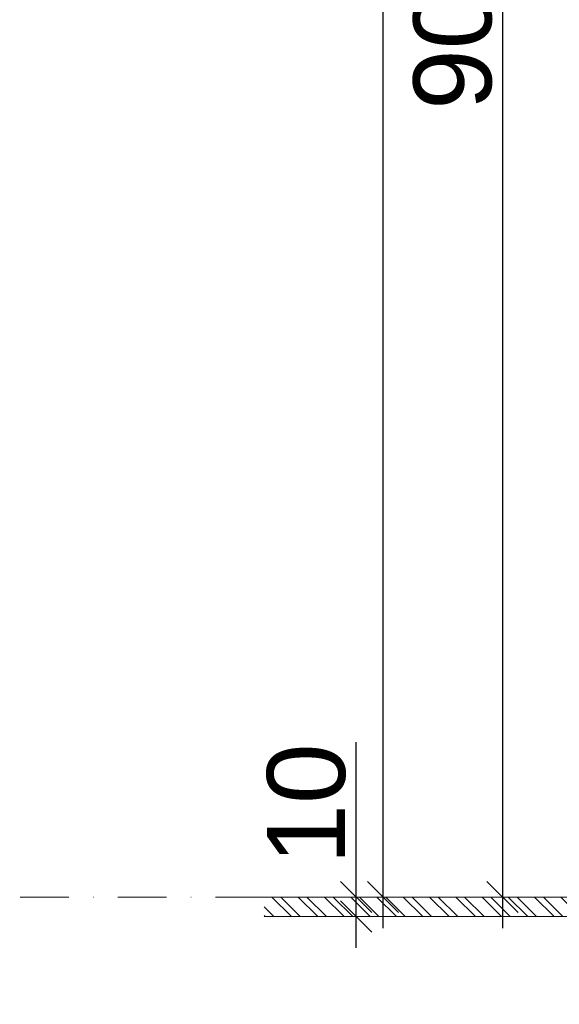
# Model space of a CAD drawing. Header units: millimetres. Extents: x 3652085 to 3778338, y -303702 to -273644.
# Tile 122 of 256: x 3678934 to 3679211, y -283048 to -282543. Entities that reach past the tile are written whole.
import ezdxf

# ---------------------------------------------------------------- set-up
doc = ezdxf.new("R2010")
doc.units = ezdxf.units.MM
doc.header["$PDMODE"] = 34
doc.linetypes.add("0739269_Coupes A-B-C-D-E-E'-F-G-H-I-J-K-L-M_C$0$DASHDOT", pattern=[1, 0.5, -0.25, 0, -0.25])
doc.linetypes.add('HIDDEN2', pattern=[4.7625, 3.175, -1.5875])
for name, color, linetype, lineweight in [('DIM-03    (HAUSART)', 111, 'Continuous', 5), ('FINISH-FLOOR   (HAUSART)', 140, 'Continuous', 5), ('SYMBOL-DETAIL    (HAUSART)', 2, 'Continuous', 5)]:
    doc.layers.add(name, color=color, linetype=linetype, lineweight=lineweight)
doc.styles.add('1-20 Eng HA', font='arial.ttf', dxfattribs={"height": 40})
doc.dimstyles.new('1-20 Eng HA', dxfattribs={"dimtxt": 40, "dimasz": 16, "dimexe": 16, "dimexo": 5, "dimgap": 5, "dimtad": 1, "dimdec": 0, "dimlfac": -1, "dimzin": 0, "dimdsep": 46, "dimtxsty": '1-20 Eng HA', "dimblk": 'OBLIQUE', "dimcen": 0.09, "dimdle": 16, "dimclrd": 256, "dimclre": 256, "dimclrt": 256, "dimadec": 0, "dimazin": 0, "dimtfac": 1, "dimtdec": 0, "dimtofl": 0, "dimtmove": 0, "dimatfit": 3, "dimldrblk": 'OBLIQUE', "dimfxl": 1, "dimtolj": 1, "dimtzin": 0, "dimlwe": 0, "dimarcsym": 0})

# ---------------------------------------------------------------- blocks, each defined once
blk = doc.blocks.new('_Oblique')
at = {"color": 0, "linetype": 'ByBlock', "lineweight": -2}
blk.add_line((-0.5, -0.5), (0.5, 0.5), dxfattribs=at)
blk = doc.blocks.new('*D288')
at = {"layer": 'Defpoints', "color": 0, "lineweight": 0, "transparency": 16777216}
for p in [(3679106.66, -282993.15), (3679108.59, -282993.15), (3679108.59, -283003.15, 0)]:
    blk.add_point(p, dxfattribs=at)
at = {"layer": 'DIM-03    (HAUSART)', "lineweight": -2, "transparency": 16777216}
for p, q in [((3679106.66, -282993.15), (3679106.66, -282913.75)), ((3679106.66, -283019.15), (3679106.66, -282993.15))]:
    blk.add_line(p, q, dxfattribs=at)
at = {"layer": 'DIM-03    (HAUSART)', "linetype": 'HIDDEN2', "lineweight": 0, "transparency": 16777216}
for p, q in [((3679103.59, -282993.15), (3679090.66, -282993.15)), ((3679103.59, -283003.15), (3679090.66, -283003.15))]:
    blk.add_line(p, q, dxfattribs=at)
at = {"layer": 'DIM-03    (HAUSART)', "lineweight": -2, "transparency": 16777216, "xscale": 16, "yscale": 16, "zscale": 16}
for p, rotation in [((3679106.66, -282993.15), 90), ((3679106.66, -283003.15), 270)]:
    blk.add_blockref('_Oblique', p, dxfattribs=dict(at, rotation=rotation))
at = {"layer": 'DIM-03    (HAUSART)', "transparency": 16777216, "insert": (3679081.23, -282945.45), "char_height": 40, "attachment_point": 5, "rotation": 90, "style": '1-20 Eng HA'}
blk.add_mtext('\\A1;10', dxfattribs=at)
blk = doc.blocks.new('*D234')
at = {"layer": 'Defpoints', "color": 0, "lineweight": 0, "transparency": 16777216}
for p in [(3679120.44, -281228.24), (3679312.51, -281228.24, 0), (3679174.12, -282993.13)]:
    blk.add_point(p, dxfattribs=at)
at = {"layer": 'DIM-03    (HAUSART)', "lineweight": -2, "transparency": 16777216}
blk.add_line((3679120.44, -283009.13), (3679120.44, -281212.24), dxfattribs=at)
at = {"layer": 'DIM-03    (HAUSART)', "linetype": 'HIDDEN2', "lineweight": 0, "transparency": 16777216}
for p, q in [((3679307.51, -281228.24), (3679104.44, -281228.24)), ((3679169.12, -282993.13), (3679104.44, -282993.13))]:
    blk.add_line(p, q, dxfattribs=at)
at = {"layer": 'DIM-03    (HAUSART)', "lineweight": -2, "transparency": 16777216, "xscale": 16, "yscale": 16, "zscale": 16}
for p, rotation in [((3679120.44, -281228.24), 90), ((3679120.44, -282993.13), 270)]:
    blk.add_blockref('_Oblique', p, dxfattribs=dict(at, rotation=rotation))
at = {"layer": 'DIM-03    (HAUSART)', "transparency": 16777216, "insert": (3679095.02, -282110.69), "char_height": 40, "attachment_point": 5, "rotation": 90, "style": '1-20 Eng HA'}
blk.add_mtext('\\A1;1765', dxfattribs=at)
blk = doc.blocks.new('*D235')
at = {"layer": 'Defpoints', "color": 0, "lineweight": 0, "transparency": 16777216}
for p in [(3679201.51, -282093.13), (3679174.12, -282993.13), (3679181.7, -282993.13)]:
    blk.add_point(p, dxfattribs=at)
at = {"layer": 'DIM-03    (HAUSART)', "lineweight": -2, "transparency": 16777216}
blk.add_line((3679181.7, -282077.13), (3679181.7, -283009.13), dxfattribs=at)
at = {"layer": 'DIM-03    (HAUSART)', "linetype": 'HIDDEN2', "lineweight": 0, "transparency": 16777216}
for p, q in [((3679196.51, -282093.13), (3679165.7, -282093.13)), ((3679179.12, -282993.13), (3679197.7, -282993.13))]:
    blk.add_line(p, q, dxfattribs=at)
at = {"layer": 'DIM-03    (HAUSART)', "lineweight": -2, "transparency": 16777216, "xscale": 16, "yscale": 16, "zscale": 16}
for p, rotation in [((3679181.7, -282093.13), 90), ((3679181.7, -282993.13), 270)]:
    blk.add_blockref('_Oblique', p, dxfattribs=dict(at, rotation=rotation))
at = {"layer": 'DIM-03    (HAUSART)', "transparency": 16777216, "insert": (3679156.28, -282543.13), "char_height": 40, "attachment_point": 5, "rotation": 90, "style": '1-20 Eng HA'}
blk.add_mtext('\\A1;900', dxfattribs=at)

msp = doc.modelspace()

# ---------------------------------------------------------------- hatches: boundary and pattern name
at = {"layer": 'FINISH-FLOOR   (HAUSART)'}
h = msp.add_hatch(dxfattribs=at)
h.set_pattern_fill('ANSI32', color=256, angle=90)
h.set_pattern_definition([(135, (-22538790.015, -7472419.8965), (-6.7351920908, -6.7351920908), []), (135, (-22538790.015, -7472415.406), (-6.7351920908, -6.7351920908), [])])
h.paths.add_polyline_path([(3679313.07, -283003.15), (3679313.07, -282993.15), (3679059.51, -282993.16), (3679059.51, -283003.15)])

# ---------------------------------------------------------------- linework, layer by layer
at = {"layer": 'DIM-03    (HAUSART)', "color": 5, "linetype": "0739269_Coupes A-B-C-D-E-E'-F-G-H-I-J-K-L-M_C$0$DASHDOT", "ltscale": 50, "elevation": 302370.49}
msp.add_lwpolyline([(3679059.51, -282993.13), (3678728.97, -282993.13)], dxfattribs=at)
at = {"layer": 'FINISH-FLOOR   (HAUSART)', "elevation": 302370.49}
for points in [[(3679313.17, -282993.15), (3679059.51, -282993.15)], [(3679059.51, -283003.15), (3679313.07, -283003.15)]]:
    msp.add_lwpolyline(points, dxfattribs=at)
at = {"layer": 'SYMBOL-DETAIL    (HAUSART)', "color": 171, "ltscale": 0.5, "elevation": 302370.49}
msp.add_lwpolyline([(3679059.4, -283563.73, 12, 12, 0), (3679059.46, -283444.06, 0, 0, 0), (3679059.46, -281586.56, 0, 0, 0), (3679147.82, -281559.75, 0, 0, 0), (3678971.09, -281536.17, 0, 0, 0), (3679059.61, -281512.82, 0, 0, 0), (3679059.39, -279672.07, 12, 12, 0), (3679059.39, -279552.39, 0, 0, 0)], format="xyseb", dxfattribs=at)

# ---------------------------------------------------------------- dimensions: what is measured, and where the dimension line sits
at = {"layer": 'DIM-03    (HAUSART)'}
for base, p1, p2, picture, middle in [((3679120.44, -281228.24, 302370.49), (3679174.12, -282993.13, 302370.49), (3679312.51, -281228.24, 302370.49), '*D234', (3679095.02, -282110.69, 302370.49)), ((3679181.7, -282993.13, 302370.49), (3679201.51, -282093.13, 302370.49), (3679174.12, -282993.13, 302370.49), '*D235', (3679156.28, -282543.13, 302370.49)), ((3679106.66, -282993.15, 302370.49), (3679108.59, -283003.15, 302370.49), (3679108.59, -282993.15, 302370.49), '*D288', (3679081.23, -282945.45, 302370.49))]:
    dim = msp.add_linear_dim(base=base, p1=p1, p2=p2, angle=90, dimstyle='1-20 Eng HA', dxfattribs=at)
    dim.commit()
    dim.dimension.update_dxf_attribs({"geometry": picture, "text_midpoint": middle})

doc.saveas('drawing.dxf')
